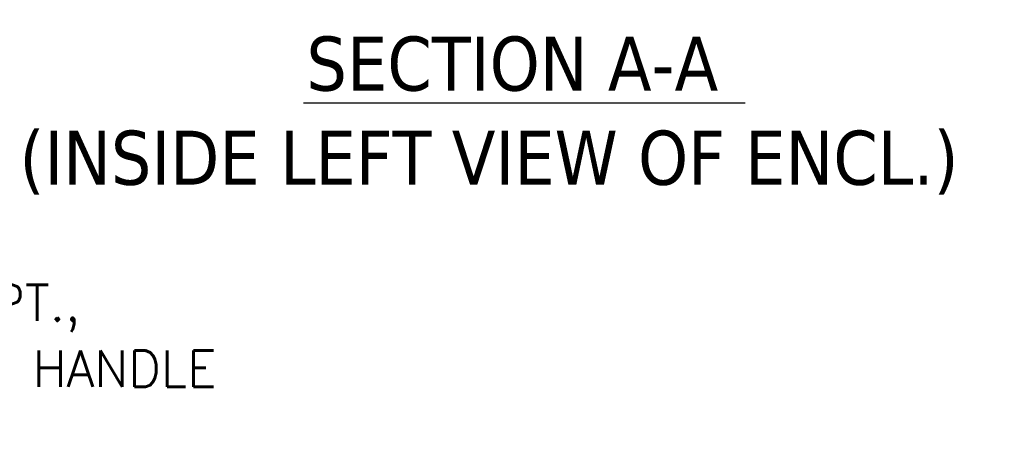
# Model space of a CAD drawing. Header units: inches. Extents: x 4 to 472, y 10 to 298.
# Tile 27 of 50: x 246 to 307, y 99 to 125. Entities that reach past the tile are written whole.
import ezdxf

# ---------------------------------------------------------------- set-up
doc = ezdxf.new("R2010")
doc.units = ezdxf.units.IN
doc.header["$LTSCALE"] = 28
doc.header["$MEASUREMENT"] = 0
doc.layers.add('Symbol (ANSI)', color=7, linetype='Continuous', lineweight=5)
doc.styles.add('ROMANS', font='romans.shx')
doc.styles.add('Text Style168', font='tahoma.ttf')
doc.styles.add('Text Style29', font='tahoma.ttf')
doc.dimstyles.new('Default (ANSI)$7', dxfattribs={"dimscale": 28, "dimtxt": 0.08, "dimasz": 0.098425, "dimexe": 0.125, "dimexo": 0.0625, "dimgap": 0.031496, "dimtad": 0, "dimtih": 1, "dimtoh": 1, "dimrnd": 1e-08, "dimzin": 0, "dimdsep": 46, "dimtxsty": 'ROMANS', "dimcen": 0.09, "dimdle": 0.393701, "dimclrd": 256, "dimclre": 256, "dimclrt": 256, "dimadec": 0, "dimazin": 0, "dimtfac": 1.25, "dimtofl": 0, "dimtmove": 0, "dimatfit": 3, "dimfxl": 0, "dimtolj": 1, "dimtzin": 0, "dimlwd": -1, "dimlwe": -1, "dimarcsym": 0})

msp = doc.modelspace()

# ---------------------------------------------------------------- linework, layer by layer
at = {"layer": 'Symbol (ANSI)', "lineweight": 30}
msp.add_line((263.9398, 120.123), (291.3643, 120.123), dxfattribs=at)

# ---------------------------------------------------------------- texts
at = {"layer": 'Symbol (ANSI)', "char_height": 3.36, "attachment_point": 7}
for s, insert, style in [('SECTION A-A', (264.1118, 120.8082), 'Text Style168'), ('(INSIDE LEFT VIEW OF ENCL.)', (246.2858, 114.4184), 'Text Style29')]:
    msp.add_mtext(s, dxfattribs=dict(at, insert=insert, style=style))
at = {"layer": 'Symbol (ANSI)', "insert": (227.1351, 105.6475), "char_height": 2.24, "width": 36.639746, "attachment_point": 4, "line_spacing_factor": 1.093904, "style": 'ROMANS'}
msp.add_mtext('{\\fRomanS|b0|i0;\\H2.2400;316 S.S., 3PT.,\\PPADLOCKING HANDLE}', dxfattribs=at)

# ---------------------------------------------------------------- leaders
at = {"layer": 'Symbol (ANSI)', "annotation_type": 0, "has_hookline": 1, "hookline_direction": 0, "text_width": 35.6104}
msp.add_leader([(213.0288, 99.4685), (223.4973, 105.6475), (226.2532, 105.6475)], dimstyle='Default (ANSI)$7', override={"dimtad": 0}, dxfattribs=at)

doc.saveas('drawing.dxf')
